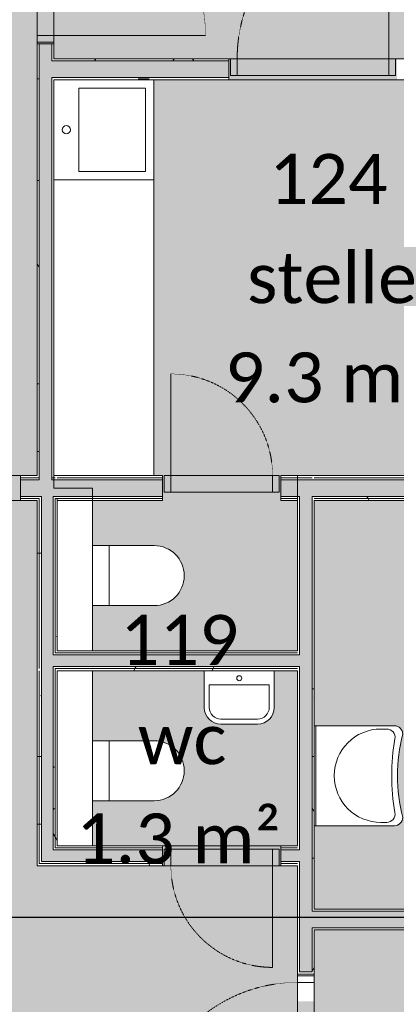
# Model space of a CAD drawing. Header units: millimetres. Extents: x -66110 to 16285, y -16697 to 38719.
# Tile 45 of 55: x -20218 to -17958, y 21679 to 27585. Entities that reach past the tile are written whole.
import ezdxf

# ---------------------------------------------------------------- set-up
doc = ezdxf.new("R2010")
doc.units = ezdxf.units.MM
doc.linetypes.add('Dash 1mm', pattern=[2, 1, -1])
doc.linetypes.add('Overhead', pattern=[3.96875, 2.38125, -1.5875])
for name, color, linetype, lineweight in [('Doors', 7, 'Dash 1mm', 9), ('IfcAnnotation', 7, 'Continuous', 9), ('IfcDoor', 7, 'Continuous', 9), ('IfcWall', 7, 'Continuous', 9), ('Not Exported', 7, 'Continuous', 9)]:
    doc.layers.add(name, color=color, linetype=linetype, lineweight=lineweight)
doc.layers.add('IfcFlowTerminal', color=9, linetype='Continuous', lineweight=9, true_color=0x808080)
doc.layers.add('IfcFurniture', color=9, linetype='Continuous', lineweight=9, true_color=0x808080)
doc.styles.add('Calibri', font='calibri.ttf', dxfattribs={"height": 300})
pattern_1 = [(0, (0, 0), (812.8, 203.2), [67.056, -542.544, 67.056, -542.544, -3251.2]), (0, (0, 0), (812.8, 203.2), [-1219.2, 67.056, -1152.144, 67.056, -542.544, -1422.4]), (0, (0, 0), (812.8, 203.2), [-3048, 67.056, -339.344, 67.056, -948.944]), (120, (304.8, 101.6), (-582.3764, 602.3054), [67.056, -542.544, 67.056, -542.544, -3251.2]), (120, (304.8, 101.6), (-582.3764, 602.3054), [-1219.2, 67.056, -1152.144, 67.056, -542.544, -1422.4]), (120, (304.8, 101.6), (-582.3764, 602.3054), [-3048, 67.056, -339.344, 67.056, -948.944]), (240, (406.4, 508), (-230.4236, -805.5054), [67.056, -542.544, 67.056, -542.544, -3251.2]), (240, (406.4, 508), (-230.4236, -805.5054), [-1219.2, 67.056, -1152.144, 67.056, -542.544, -1422.4]), (240, (406.4, 508), (-230.4236, -805.5054), [-3048, 67.056, -339.344, 67.056, -948.944])]

# ---------------------------------------------------------------- blocks, each defined once
blk = doc.blocks.new('Dør Enkel_Glassfelt - D10x21__Glassfelt-1552425-plan 01 ny 200')
at = {"layer": 'Doors', "linetype": 'Continuous'}
for p, q in [((-455, 50), (-495, 50)), ((-495, 50), (-495, -50)), ((-455, -50), (-455, 50)), ((455, -50), (455, 50)), ((495, 50), (455, 50)), ((495, -50), (495, 50)), ((-495, -50), (-455, -50)), ((455, -50), (495, -50))]:
    blk.add_line(p, q, dxfattribs=at)
at = {"layer": 'Doors', "color": 150, "linetype": 'Continuous', "true_color": 0x0080ff}
blk.add_line((455, -50), (455, -960), dxfattribs=at)
at = {"layer": 'Doors'}
blk.add_arc((455, -50), 910, 180, 270, dxfattribs=at)
at = {"layer": 'IfcDoor'}
for p, q in [((-455, 50), (455, 50)), ((-455, -50), (455, -50))]:
    blk.add_line(p, q, dxfattribs=at)
blk = doc.blocks.new('Servant_HC - vask HC-502272-plan 01 ny 200')
at = {"layer": 'IfcFlowTerminal'}
for p, q in [((300, -20), (-300, -20)), ((-300, -20), (-300, -30)), ((-300, -30), (300, -30)), ((-300, -30), (-300, -500.9)), ((300, -30), (300, -20)), ((300, -500.9), (300, -30)), ((-280, -455), (-280, -420)), ((280, -420), (280, -455))]:
    blk.add_line(p, q, dxfattribs=at)
for centre, radius, start, end in [((0, -420), 280, 360, 180), ((-230, -455), 50, 180, 279.93948), ((230, -455), 50, 260.06052, 360), ((-250, -500.9), 50, 180, 270), ((0, -1544.8), 1024.8, 75.88061, 104.11939), ((0, -1767.5), 1282.5, 80.06052, 99.93948), ((250, -500.9), 50, 270, 360)]:
    blk.add_arc(centre, radius, start, end, dxfattribs=at)
blk = doc.blocks.new('Dør Enkel - D10x21-1891000-plan 01 ny 200')
at = {"layer": 'Doors', "linetype": 'Continuous'}
for p, q in [((455, 62.5), (455, 972.5)), ((-495, -37.5), (-495, 62.5)), ((-495, 62.5), (-455, 62.5)), ((-455, 62.5), (-455, -37.5)), ((455, 62.5), (455, -37.5)), ((455, 62.5), (495, 62.5)), ((495, 62.5), (495, -37.5)), ((-455, -37.5), (-495, -37.5)), ((495, -37.5), (455, -37.5))]:
    blk.add_line(p, q, dxfattribs=at)
at = {"layer": 'Doors'}
blk.add_arc((455, 62.5), 910, 90, 180, dxfattribs=at)
at = {"layer": 'IfcDoor'}
for p, q in [((-455, 62.5), (455, 62.5)), ((-455, -37.5), (455, -37.5))]:
    blk.add_line(p, q, dxfattribs=at)
blk = doc.blocks.new('Dør Enkel_Glassfelt - D10x21__Glassfelt-1556728-plan 01 ny 200')
at = {"layer": 'Doors', "color": 150, "linetype": 'Continuous', "true_color": 0x0080ff}
blk.add_line((455, 50), (455, 960), dxfattribs=at)
at = {"layer": 'Doors', "linetype": 'Continuous'}
for p, q in [((-495, -50), (-495, 50)), ((-495, 50), (-455, 50)), ((-455, 50), (-455, -50)), ((455, 50), (455, -50)), ((455, 50), (495, 50)), ((495, 50), (495, -50)), ((-455, -50), (-495, -50)), ((495, -50), (455, -50))]:
    blk.add_line(p, q, dxfattribs=at)
at = {"layer": 'Doors'}
blk.add_arc((455, 50), 910, 90, 180, dxfattribs=at)
at = {"layer": 'IfcDoor'}
for p, q in [((-455, 50), (455, 50)), ((-455, -50), (455, -50))]:
    blk.add_line(p, q, dxfattribs=at)
blk = doc.blocks.new('_furniture_boks instance - _furniture_boks instance-1987865-plan 01 ny 200')
at = {"layer": 'IfcFurniture'}
blk.add_line((-1187.5, -300), (1187.5, -300), dxfattribs=at)
blk = doc.blocks.new('Dør Enkel - D7x21-1988580-plan 01 ny 200')
at = {"layer": 'Doors', "linetype": 'Continuous'}
for p, q in [((-305, 25), (-345, 25)), ((-345, 25), (-345, -75)), ((-305, -75), (-305, 25)), ((305, -75), (305, 25)), ((345, 25), (305, 25)), ((345, -75), (345, 25)), ((-345, -75), (-305, -75)), ((305, -75), (305, -685)), ((305, -75), (345, -75))]:
    blk.add_line(p, q, dxfattribs=at)
at = {"layer": 'Doors'}
blk.add_arc((305, -75), 610, 180, 270, dxfattribs=at)
at = {"layer": 'IfcDoor'}
for p, q in [((-305, 25), (305, 25)), ((-305, -75), (305, -75))]:
    blk.add_line(p, q, dxfattribs=at)
blk = doc.blocks.new('Toalett - toalett-491429-plan 01 ny 200')
at = {"layer": 'IfcFlowTerminal'}
for p, q in [((-180, 0), (-180, -100)), ((180, -100), (180, 0)), ((180, -100), (-180, -100)), ((-180, -100), (-180, -370)), ((180, -370), (180, -100))]:
    blk.add_line(p, q, dxfattribs=at)
blk.add_arc((0, -370), 180, 180, 360, dxfattribs=at)
blk = doc.blocks.new('Dør Enkel - D7x21-1989979-plan 01 ny 200')
at = {"layer": 'Doors', "linetype": 'Continuous'}
for p, q in [((-305, 40), (-345, 40)), ((-345, 40), (-345, -60)), ((-305, -60), (-305, 40)), ((305, -60), (305, 40)), ((345, 40), (305, 40)), ((345, -60), (345, 40)), ((-345, -60), (-305, -60)), ((305, -60), (305, -670)), ((305, -60), (345, -60))]:
    blk.add_line(p, q, dxfattribs=at)
at = {"layer": 'Doors'}
blk.add_arc((305, -60), 610, 180, 270, dxfattribs=at)
at = {"layer": 'IfcDoor'}
for p, q in [((-305, 40), (305, 40)), ((-305, -60), (305, -60))]:
    blk.add_line(p, q, dxfattribs=at)
blk = doc.blocks.new('Toalett - toalett-2004737-plan 01 ny 200')
at = {"layer": 'IfcFlowTerminal'}
for p, q in [((-180, 370), (-180, 100)), ((180, 100), (180, 370)), ((-180, 100), (180, 100)), ((-180, 100), (-180, 0)), ((180, 0), (180, 100))]:
    blk.add_line(p, q, dxfattribs=at)
blk.add_arc((0, 370), 180, 0, 180, dxfattribs=at)
blk = doc.blocks.new('Servant - vask S m_speil-492726-plan 01 ny 200')
at = {"layer": 'IfcFlowTerminal'}
for p, q in [((-210, -20), (-210, -240)), ((210, -240), (210, -20)), ((-180, -240), (-180, -105)), ((-180, -105), (180, -105)), ((180, -105), (180, -240)), ((110, -310), (-110, -310)), ((-110, -340), (110, -340))]:
    blk.add_line(p, q, dxfattribs=at)
blk.add_circle((0, -65), 15, dxfattribs=at)
for centre, radius, start, end in [((-110, -240), 100, 180, 270), ((-110, -240), 70, 180, 270), ((110, -240), 100, 270, 360), ((110, -240), 70, 270, 360)]:
    blk.add_arc(centre, radius, start, end, dxfattribs=at)
blk = doc.blocks.new('fast_innredning_vask - fast_innredning_vask-1326395-plan 01 ny 200')
at = {"layer": 'IfcAnnotation', "color": 8, "true_color": 0x808080}
for p, q in [((-300, 300), (300, 300)), ((-300, -300), (-300, 300)), ((300, 300), (300, -300)), ((-250, -250), (-250, 150)), ((-250, 150), (250, 150)), ((250, 150), (250, -250)), ((250, -250), (-250, -250)), ((300, -300), (-300, -300))]:
    blk.add_line(p, q, dxfattribs=at)
blk.add_circle((0, 225), 25, dxfattribs=at)

msp = doc.modelspace()

# ---------------------------------------------------------------- hatches: boundary and pattern name
at = {"layer": 'IfcWall', "true_color": 0x787878}
h = msp.add_hatch(dxfattribs=at)
h.set_pattern_fill('FP_1', color=8, style=0, pattern_type=2)
h.set_pattern_definition(pattern_1)
h.paths.add_polyline_path([(-20100, 24850), (-20100, 25890), (-20112.5, 25890), (-20112.5, 24850)])
h.paths.add_polyline_path([(-20100, 26900), (-20100, 27440), (-20112.5, 27440), (-20112.5, 26900)])
h.paths.add_polyline_path([(-20112.5, 28450), (-20100, 28450), (-20100, 32050), (-20112.5, 32050), (-20112.5, 28787.6)])
at = {"layer": 'IfcWall', "true_color": 0xffffcd}
h = msp.add_hatch(color=7, dxfattribs=at)
h.paths.add_polyline_path([(-20084.8, 24825), (-20025, 24825), (-20025, 25890), (-20100, 25890), (-20100, 24825)])
h.paths.add_polyline_path([(-20100, 26900), (-20025, 26900), (-20025, 27440), (-20100, 27440), (-20100, 27225)])
h.paths.add_polyline_path([(-20025, 28450), (-20025, 32050), (-20100, 32050), (-20100, 28450)])
at = {"layer": 'IfcWall', "true_color": 0x787878}
h = msp.add_hatch(dxfattribs=at)
h.set_pattern_fill('FP_1', color=8, style=0, pattern_type=2)
h.set_pattern_definition(pattern_1)
h.paths.add_polyline_path([(-20012.5, 24850), (-20012.5, 25890), (-20025, 25890), (-20025, 24850), (-20017.5, 24850)])
h.paths.add_polyline_path([(-20012.5, 26900), (-20012.5, 27237.5), (-20025, 27237.5), (-20025, 26900)])
h.paths.add_polyline_path([(-20025, 27337.5), (-20012.5, 27337.5), (-20012.5, 27440), (-20025, 27440), (-20025, 27350)])
h.paths.add_polyline_path([(-20012.5, 28450), (-20012.5, 32050), (-20025, 32050), (-20025, 28450)])
h = msp.add_hatch(dxfattribs=at)
h.set_pattern_fill('FP_1', color=8, style=0, pattern_type=2)
h.set_pattern_definition(pattern_1)
h.paths.add_polyline_path([(-18962.5, 27337.5), (-18962.5, 27350), (-20012.5, 27350), (-20012.5, 27337.5), (-19762.9, 27337.5)])
at = {"layer": 'IfcWall', "lineweight": 5, "true_color": 0xffffcd}
for points in [[(-20025, 27237.5), (-18962.5, 27237.5), (-18962.5, 27337.5), (-20025, 27337.5)], [(-20025, 26900), (-20100, 26900), (-20100, 25890), (-20025, 25890)], [(-18462.5, 21872.5), (-18462.5, 24825), (-18537.5, 24825), (-18537.5, 21872.5), (-18475.5, 21872.5)], [(-17175, 24725), (-15687.5, 24725), (-15687.5, 24825), (-18462.5, 24825), (-18462.5, 24725), (-17188.1, 24725)], [(-20087.5, 23705), (-20017.5, 23705), (-20017.5, 24725), (-20087.5, 24725), (-20087.5, 23708.6)], [(-18537.5, 23705), (-18537.5, 23775), (-20017.5, 23775), (-20017.5, 23705), (-18550, 23705)], [(-20017.5, 22535.1), (-20017.5, 23705), (-20087.5, 23705), (-20087.5, 22535.1)]]:
    msp.add_hatch(color=7, dxfattribs=at).paths.add_polyline_path(points)
at = {"layer": 'IfcWall', "true_color": 0x787878}
h = msp.add_hatch(dxfattribs=at)
h.set_pattern_fill('FP_1', color=8, style=0, pattern_type=2)
h.set_pattern_definition(pattern_1)
h.paths.add_polyline_path([(-18962.5, 27225), (-18962.5, 27237.5), (-20012.5, 27237.5), (-20012.5, 27225), (-19762.9, 27225)])
h = msp.add_hatch(dxfattribs=at)
h.set_pattern_fill('FP_1', color=8, style=0, pattern_type=2)
h.set_pattern_definition(pattern_1)
h.paths.add_polyline_path([(-20112.5, 26900), (-20112.5, 25890), (-20100, 25890), (-20100, 26900)])
h = msp.add_hatch(dxfattribs=at)
h.set_pattern_fill('FP_1', color=8, style=0, pattern_type=2)
h.set_pattern_definition(pattern_1)
h.paths.add_polyline_path([(-20025, 26900), (-20025, 25890), (-20012.5, 25890), (-20012.5, 26900)])
h = msp.add_hatch(dxfattribs=at)
h.set_pattern_fill('FP_1', color=8, style=0, pattern_type=2)
h.set_pattern_definition(pattern_1)
h.paths.add_polyline_path([(-24587.5, 24837.5), (-21222.5, 24837.5), (-21222.5, 24850), (-24600, 24850), (-24600, 24837.5)])
h.paths.add_polyline_path([(-20017.5, 24837.5), (-19992.5, 24837.5), (-19992.5, 24850), (-20025, 24850), (-20025, 24837.5)])
h.paths.add_polyline_path([(-20112.5, 24837.5), (-20100, 24837.5), (-20100, 24850), (-20212.5, 24850), (-20212.5, 24837.5)])
h = msp.add_hatch(dxfattribs=at)
h.set_pattern_fill('FP_1', color=8, style=0, pattern_type=2)
h.set_pattern_definition(pattern_1)
h.paths.add_polyline_path([(-23625.2, 24825), (-21222.5, 24825), (-21222.5, 24837.5), (-24600, 24837.5), (-24600, 24825), (-24587.5, 24825)])
h.paths.add_polyline_path([(-20025, 24825), (-20005, 24825), (-20005, 24837.5), (-20025, 24837.5)])
h.paths.add_polyline_path([(-20112.5, 24825), (-20100, 24825), (-20100, 24837.5), (-20212.5, 24837.5), (-20212.5, 24825)])
at = {"layer": 'IfcWall', "true_color": 0xffffcd}
h = msp.add_hatch(color=7, dxfattribs=at)
h.paths.add_polyline_path([(-24587.5, 24725), (-21222.5, 24725), (-21222.5, 24825), (-24600, 24825), (-24600, 24725)])
h.paths.add_polyline_path([(-20025, 24725), (-20017.5, 24725), (-20017.5, 24825), (-20212.5, 24825), (-20212.5, 24725), (-20084.8, 24725)])
at = {"layer": 'IfcWall', "lineweight": 5, "true_color": 0xffffcd}
h = msp.add_hatch(color=7, dxfattribs=at)
h.paths.add_polyline_path([(-19360, 24725), (-19360, 24825), (-20017.5, 24825), (-20017.5, 24725), (-19762.9, 24725)])
h.paths.add_polyline_path([(-18537.5, 24725), (-18537.5, 24825), (-18650, 24825), (-18650, 24725), (-18550, 24725)])
at = {"layer": 'IfcWall', "true_color": 0x787878}
h = msp.add_hatch(dxfattribs=at)
h.set_pattern_fill('FP_1', color=8, style=0, pattern_type=2)
h.set_pattern_definition(pattern_1)
h.paths.add_polyline_path([(-18475.5, 24825), (-18462.5, 24825), (-18462.5, 24837.5), (-18650, 24837.5), (-18650, 24825), (-18537.5, 24825)])
h.paths.add_polyline_path([(-20005, 24825), (-19360, 24825), (-19360, 24837.5), (-20005, 24837.5)])
h = msp.add_hatch(dxfattribs=at)
h.set_pattern_fill('FP_1', color=8, style=0, pattern_type=2)
h.set_pattern_definition(pattern_1)
h.paths.add_polyline_path([(-18462.5, 24837.5), (-18462.5, 24850), (-18650, 24850), (-18650, 24837.5), (-18475.5, 24837.5)])
h.paths.add_polyline_path([(-19762.9, 24837.5), (-19360, 24837.5), (-19360, 24850), (-19992.5, 24850), (-19992.5, 24837.5)])
h = msp.add_hatch(dxfattribs=at)
h.set_pattern_fill('FP_1', color=8, style=0, pattern_type=2)
h.set_pattern_definition(pattern_1)
h.paths.add_polyline_path([(-18462.5, 21860), (-18450, 21860), (-18450, 22137.5), (-18462.5, 22137.5), (-18462.5, 21872.5)])
h.paths.add_polyline_path([(-18450, 22237.5), (-18450, 24725), (-18462.5, 24725), (-18462.5, 22237.5)])
h.paths.add_polyline_path([(-18450, 24825), (-18450, 24850), (-18462.5, 24850), (-18462.5, 24825)])
h = msp.add_hatch(dxfattribs=at)
h.set_pattern_fill('FP_1', color=8, style=0, pattern_type=2)
h.set_pattern_definition(pattern_1)
h.paths.add_polyline_path([(-17270, 24837.5), (-17257.5, 24837.5), (-17257.5, 24850), (-18450, 24850), (-18450, 24837.5), (-17831.8, 24837.5)])
h.paths.add_polyline_path([(-17150, 24837.5), (-15612.5, 24837.5), (-15612.5, 24850), (-17162.5, 24850), (-17162.5, 24837.5)])
h = msp.add_hatch(dxfattribs=at)
h.set_pattern_fill('FP_1', color=8, style=0, pattern_type=2)
h.set_pattern_definition(pattern_1)
h.paths.add_polyline_path([(-17245, 24825), (-17245, 24837.5), (-18450, 24837.5), (-18450, 24825), (-17257.5, 24825)])
h.paths.add_polyline_path([(-17162.5, 24825), (-15612.5, 24825), (-15612.5, 24837.5), (-17175, 24837.5), (-17175, 24825)])
h = msp.add_hatch(dxfattribs=at)
h.set_pattern_fill('FP_1', color=8, style=0, pattern_type=2)
h.set_pattern_definition(pattern_1)
h.paths.add_polyline_path([(-24587.5, 24712.5), (-21222.5, 24712.5), (-21222.5, 24725), (-24600, 24725), (-24600, 24712.5)])
h.paths.add_polyline_path([(-20212.5, 24712.5), (-20087.5, 24712.5), (-20087.5, 24725), (-20212.5, 24725)])
h = msp.add_hatch(dxfattribs=at)
h.set_pattern_fill('FP_1', color=8, style=0, pattern_type=2)
h.set_pattern_definition(pattern_1)
h.paths.add_polyline_path([(-21222.5, 24700), (-21222.5, 24712.5), (-24600, 24712.5), (-24600, 24700), (-22337.8, 24700)])
h.paths.add_polyline_path([(-20100, 24700), (-20100, 24712.5), (-20212.5, 24712.5), (-20212.5, 24700), (-20112.5, 24700)])
h = msp.add_hatch(dxfattribs=at)
h.set_pattern_fill('FP_1', color=8, style=0, pattern_type=2)
h.set_pattern_definition(pattern_1)
h.paths.add_polyline_path([(-20100, 23680), (-20100, 24700), (-20112.5, 24700), (-20112.5, 23680)])
h = msp.add_hatch(dxfattribs=at)
h.set_pattern_fill('FP_1', color=8, style=0, pattern_type=2)
h.set_pattern_definition(pattern_1)
h.paths.add_polyline_path([(-20100, 23692.5), (-20087.5, 23692.5), (-20087.5, 24712.5), (-20100, 24712.5), (-20100, 23705)])
h = msp.add_hatch(dxfattribs=at)
h.set_pattern_fill('FP_1', color=8, style=0, pattern_type=2)
h.set_pattern_definition(pattern_1)
h.paths.add_polyline_path([(-20005, 23775), (-20005, 24725), (-20017.5, 24725), (-20017.5, 23775)])
h = msp.add_hatch(dxfattribs=at)
h.set_pattern_fill('FP_1', color=8, style=0, pattern_type=2)
h.set_pattern_definition(pattern_1)
h.paths.add_polyline_path([(-20005, 24712.5), (-19360, 24712.5), (-19360, 24725), (-20005, 24725)])
h.paths.add_polyline_path([(-18650, 24712.5), (-18550, 24712.5), (-18550, 24725), (-18650, 24725)])
h = msp.add_hatch(dxfattribs=at)
h.set_pattern_fill('FP_1', color=8, style=0, pattern_type=2)
h.set_pattern_definition(pattern_1)
h.paths.add_polyline_path([(-20005, 23787.5), (-19992.5, 23787.5), (-19992.5, 24712.5), (-20005, 24712.5), (-20005, 23800)])
h = msp.add_hatch(dxfattribs=at)
h.set_pattern_fill('FP_1', color=8, style=0, pattern_type=2)
h.set_pattern_definition(pattern_1)
h.paths.add_polyline_path([(-18550, 24700), (-18550, 24712.5), (-18650, 24712.5), (-18650, 24700)])
h.paths.add_polyline_path([(-19992.5, 24700), (-19360, 24700), (-19360, 24712.5), (-19992.5, 24712.5)])
h = msp.add_hatch(dxfattribs=at)
h.set_pattern_fill('FP_1', color=8, style=0, pattern_type=2)
h.set_pattern_definition(pattern_1)
h.paths.add_polyline_path([(-18475.5, 21860), (-18462.5, 21860), (-18462.5, 21872.5), (-18537.5, 21872.5), (-18537.5, 22535.1), (-18550, 22535.1), (-18550, 21860), (-18537.5, 21860)])
h.paths.add_polyline_path([(-18537.5, 22605.1), (-18537.5, 23705), (-18550, 23705), (-18550, 22605.1)])
h.paths.add_polyline_path([(-18550, 23775), (-18537.5, 23775), (-18537.5, 24725), (-18550, 24725), (-18550, 23787.5)])
h = msp.add_hatch(dxfattribs=at)
h.set_pattern_fill('FP_1', color=8, style=0, pattern_type=2)
h.set_pattern_definition(pattern_1)
h.paths.add_polyline_path([(-17175, 24712.5), (-15700, 24712.5), (-15700, 24725), (-18450, 24725), (-18450, 24712.5), (-17188.1, 24712.5)])
h = msp.add_hatch(dxfattribs=at)
h.set_pattern_fill('FP_1', color=8, style=0, pattern_type=2)
h.set_pattern_definition(pattern_1)
h.paths.add_polyline_path([(-17188.1, 24700), (-15700, 24700), (-15700, 24712.5), (-18450, 24712.5), (-18450, 24700), (-17831.8, 24700)])
h = msp.add_hatch(dxfattribs=at)
h.set_pattern_fill('FP_1', color=8, style=0, pattern_type=2)
h.set_pattern_definition(pattern_1)
h.paths.add_polyline_path([(-18550, 23775), (-18550, 23787.5), (-20005, 23787.5), (-20005, 23775), (-19119.2, 23775)])
h = msp.add_hatch(dxfattribs=at)
h.set_pattern_fill('FP_1', color=8, style=0, pattern_type=2)
h.set_pattern_definition(pattern_1)
h.paths.add_polyline_path([(-18550, 23787.5), (-18550, 23800), (-19992.5, 23800), (-19992.5, 23787.5), (-19119.2, 23787.5)])
h = msp.add_hatch(dxfattribs=at)
h.set_pattern_fill('FP_1', color=8, style=0, pattern_type=2)
h.set_pattern_definition(pattern_1)
h.paths.add_polyline_path([(-20087.5, 22522.6), (-20087.5, 23692.5), (-20100, 23692.5), (-20100, 22522.6)])
h = msp.add_hatch(dxfattribs=at)
h.set_pattern_fill('FP_1', color=8, style=0, pattern_type=2)
h.set_pattern_definition(pattern_1)
h.paths.add_polyline_path([(-19119.2, 23692.5), (-18550, 23692.5), (-18550, 23705), (-20017.5, 23705), (-20017.5, 23692.5), (-19762.9, 23692.5)])
h = msp.add_hatch(dxfattribs=at)
h.set_pattern_fill('FP_1', color=8, style=0, pattern_type=2)
h.set_pattern_definition(pattern_1)
h.paths.add_polyline_path([(-20005, 22605.1), (-20005, 23692.5), (-20017.5, 23692.5), (-20017.5, 22605.1)])
h = msp.add_hatch(dxfattribs=at)
h.set_pattern_fill('FP_1', color=8, style=0, pattern_type=2)
h.set_pattern_definition(pattern_1)
h.paths.add_polyline_path([(-20005, 23680), (-18550, 23680), (-18550, 23692.5), (-20005, 23692.5)])
h = msp.add_hatch(dxfattribs=at)
h.set_pattern_fill('FP_1', color=8, style=0, pattern_type=2)
h.set_pattern_definition(pattern_1)
h.paths.add_polyline_path([(-20100, 22510.1), (-20100, 23680), (-20112.5, 23680), (-20112.5, 22510.1)])
h = msp.add_hatch(dxfattribs=at)
h.set_pattern_fill('FP_1', color=8, style=0, pattern_type=2)
h.set_pattern_definition(pattern_1)
h.paths.add_polyline_path([(-20005, 22617.6), (-19992.5, 22617.6), (-19992.5, 23680), (-20005, 23680), (-20005, 22630.1)])
h = msp.add_hatch(dxfattribs=at)
h.set_pattern_fill('FP_1', color=8, style=0, pattern_type=2)
h.set_pattern_definition(pattern_1)
h.paths.add_polyline_path([(-18650, 22617.6), (-18550, 22617.6), (-18550, 22630.1), (-18650, 22630.1)])
h.paths.add_polyline_path([(-19762.9, 22617.6), (-19360, 22617.6), (-19360, 22630.1), (-19992.5, 22630.1), (-19992.5, 22617.6)])
at = {"layer": 'IfcWall', "lineweight": 5, "true_color": 0xffffcd}
h = msp.add_hatch(color=7, dxfattribs=at)
h.paths.add_polyline_path([(-20005, 22535.1), (-19360, 22535.1), (-19360, 22605.1), (-20017.5, 22605.1), (-20017.5, 22535.1)])
h.paths.add_polyline_path([(-18550, 22535.1), (-18537.5, 22535.1), (-18537.5, 22605.1), (-18650, 22605.1), (-18650, 22535.1)])
at = {"layer": 'IfcWall', "true_color": 0x787878}
h = msp.add_hatch(dxfattribs=at)
h.set_pattern_fill('FP_1', color=8, style=0, pattern_type=2)
h.set_pattern_definition(pattern_1)
h.paths.add_polyline_path([(-18650, 22605.1), (-18550, 22605.1), (-18550, 22617.6), (-18650, 22617.6)])
h.paths.add_polyline_path([(-19992.5, 22605.1), (-19360, 22605.1), (-19360, 22617.6), (-20005, 22617.6), (-20005, 22605.1)])
h = msp.add_hatch(dxfattribs=at)
h.set_pattern_fill('FP_1', color=8, style=0, pattern_type=2)
h.set_pattern_definition(pattern_1)
h.paths.add_polyline_path([(-20087.5, 22510.1), (-19360, 22510.1), (-19360, 22522.6), (-20100, 22522.6), (-20100, 22510.1)])
h.paths.add_polyline_path([(-18650, 22510.1), (-18550, 22510.1), (-18550, 22522.6), (-18650, 22522.6)])
h = msp.add_hatch(dxfattribs=at)
h.set_pattern_fill('FP_1', color=8, style=0, pattern_type=2)
h.set_pattern_definition(pattern_1)
h.paths.add_polyline_path([(-18550, 22522.6), (-18550, 22535.1), (-18650, 22535.1), (-18650, 22522.6)])
h.paths.add_polyline_path([(-20017.5, 22522.6), (-19360, 22522.6), (-19360, 22535.1), (-20087.5, 22535.1), (-20087.5, 22522.6)])
at = {"layer": 'IfcWall', "true_color": 0xffffcd}
msp.add_hatch(color=7, dxfattribs=at).paths.add_polyline_path([(-18450, 22137.5), (-15687.5, 22137.5), (-15687.5, 22237.5), (-18462.5, 22237.5), (-18462.5, 22137.5)])
at = {"layer": 'IfcWall', "true_color": 0x787878}
h = msp.add_hatch(dxfattribs=at)
h.set_pattern_fill('FP_1', color=8, style=0, pattern_type=2)
h.set_pattern_definition(pattern_1)
h.paths.add_polyline_path([(-18450, 22237.5), (-15700, 22237.5), (-15700, 22250), (-18450, 22250)])
h = msp.add_hatch(dxfattribs=at)
h.set_pattern_fill('FP_1', color=8, style=0, pattern_type=2)
h.set_pattern_definition(pattern_1)
h.paths.add_polyline_path([(-15700, 22125), (-15612.5, 22125), (-15612.5, 22137.5), (-18450, 22137.5), (-18450, 22125), (-17188.1, 22125)])
at = {"layer": 'Not Exported', "true_color": 0xdee9dc}
h = msp.add_hatch(color=254, dxfattribs=at)
h.paths.add_polyline_path([(-21050.3, 24775), (-20212.5, 24775), (-20212.5, 24850), (-20112.5, 24850), (-20112.5, 27440), (-20062.5, 27440), (-20062.5, 28450), (-20112.5, 28450), (-20112.5, 28787.6), (-20712.5, 28787.6), (-20712.5, 32387.6), (-24587.5, 32387.6), (-24587.5, 28160), (-24695.8, 28160), (-24695.8, 27150), (-24587.5, 27150), (-24587.5, 24850), (-21222.5, 24850), (-21222.5, 24775)])
h.paths.add_polyline_path([(-23128.7, 25500.9), (-23174, 25506.9), (-23216.2, 25524.3), (-23252.4, 25552.2), (-23280.3, 25588.4), (-23297.7, 25630.6), (-23303.7, 25675.9), (-23297.7, 25721.2), (-23285.8, 25750), (-23451.6, 25750), (-23439.7, 25721.2), (-23433.7, 25675.9), (-23439.7, 25630.6), (-23457.1, 25588.4), (-23485, 25552.2), (-23521.2, 25524.3), (-23563.4, 25506.9), (-23608.7, 25500.9), (-23654, 25506.9), (-23696.2, 25524.3), (-23732.4, 25552.2), (-23760.3, 25588.4), (-23777.7, 25630.6), (-23783.7, 25675.9), (-23777.7, 25721.2), (-23765.8, 25750), (-23978, 25750), (-23978, 25962.2), (-24006.8, 25950.3), (-24052.1, 25944.3), (-24097.4, 25950.3), (-24139.6, 25967.7), (-24175.8, 25995.6), (-24203.7, 26031.8), (-24221.1, 26074), (-24227.1, 26119.3), (-24221.1, 26164.6), (-24203.7, 26206.8), (-24175.8, 26243), (-24139.6, 26270.9), (-24097.4, 26288.3), (-24052.1, 26294.3), (-24006.8, 26288.3), (-23978, 26276.4), (-23978, 26442.2), (-24006.8, 26430.3), (-24052.1, 26424.3), (-24097.4, 26430.3), (-24139.6, 26447.7), (-24175.8, 26475.6), (-24203.7, 26511.8), (-24221.1, 26554), (-24227.1, 26599.3), (-24221.1, 26644.6), (-24203.7, 26686.8), (-24175.8, 26723), (-24139.6, 26750.9), (-24097.4, 26768.3), (-24052.1, 26774.3), (-24006.8, 26768.3), (-23978, 26756.4), (-23978, 26950), (-23744.4, 26950), (-23756.3, 26978.8), (-23762.3, 27024.1), (-23756.3, 27069.4), (-23738.9, 27111.6), (-23711, 27147.8), (-23671.4, 27177), (-23625.2, 27194.1), (-23587.3, 27199.1), (-23542, 27193.1), (-23499.8, 27175.7), (-23463.6, 27147.8), (-23435.7, 27111.6), (-23418.3, 27069.4), (-23412.3, 27024.1), (-23418.3, 26978.8), (-23430.2, 26950), (-23264.4, 26950), (-23276.3, 26978.8), (-23282.3, 27024.1), (-23276.3, 27069.4), (-23258.9, 27111.6), (-23231, 27147.8), (-23194.8, 27175.7), (-23152.6, 27193.1), (-23107.3, 27199.1), (-23062, 27193.1), (-23019.8, 27175.7), (-22981.5, 27145.1), (-22955.7, 27111.6), (-22938.3, 27069.4), (-22932.3, 27024.1), (-22938.3, 26978.8), (-22950.2, 26950), (-22778, 26950), (-22778, 26737.8), (-22749.2, 26749.7), (-22703.9, 26755.7), (-22658.6, 26749.7), (-22616.4, 26732.3), (-22580.2, 26704.4), (-22552.3, 26668.2), (-22534.9, 26626), (-22528.9, 26580.7), (-22534.9, 26535.4), (-22552.3, 26493.2), (-22580.2, 26457), (-22616.4, 26429.1), (-22658.6, 26411.7), (-22703.9, 26405.7), (-22749.2, 26411.7), (-22778, 26423.6), (-22778, 26257.8), (-22749.2, 26269.7), (-22703.9, 26275.7), (-22658.6, 26269.7), (-22616.4, 26252.3), (-22580.2, 26224.4), (-22552.3, 26188.2), (-22534.9, 26146), (-22528.9, 26100.7), (-22534.9, 26055.4), (-22552.3, 26013.2), (-22581.9, 25975.7), (-22616.4, 25949.1), (-22658.6, 25931.7), (-22703.9, 25925.7), (-22749.2, 25931.7), (-22778, 25943.6), (-22778, 25750), (-22971.6, 25750), (-22959.7, 25721.2), (-22953.7, 25675.9), (-22959.7, 25630.6), (-22977.1, 25588.4), (-23005, 25552.2), (-23041.2, 25524.3), (-23083.4, 25506.9)])
h.paths.add_polyline_path([(-23128.7, 27940.3), (-23174, 27946.2), (-23216.2, 27963.7), (-23252.4, 27991.5), (-23280.3, 28027.8), (-23297.7, 28070), (-23303.7, 28115.3), (-23297.7, 28160.5), (-23285.8, 28189.4), (-23451.6, 28189.4), (-23439.7, 28160.5), (-23433.7, 28115.3), (-23439.7, 28070), (-23457.1, 28027.8), (-23485, 27991.5), (-23521.2, 27963.7), (-23563.4, 27946.2), (-23608.7, 27940.3), (-23654, 27946.2), (-23696.2, 27963.7), (-23732.4, 27991.5), (-23760.3, 28027.8), (-23777.7, 28070), (-23783.7, 28115.3), (-23777.7, 28160.5), (-23765.8, 28189.4), (-23978, 28189.4), (-23978, 28401.5), (-24006.8, 28389.6), (-24052.1, 28383.6), (-24097.4, 28389.6), (-24139.6, 28407.1), (-24175.8, 28434.9), (-24203.7, 28471.1), (-24221.1, 28513.4), (-24227.1, 28558.6), (-24221.1, 28603.9), (-24203.7, 28646.1), (-24175.8, 28682.4), (-24139.6, 28710.2), (-24097.4, 28727.7), (-24052.1, 28733.6), (-24006.8, 28727.7), (-23978, 28715.8), (-23978, 28881.5), (-24006.8, 28869.6), (-24052.1, 28863.6), (-24097.4, 28869.6), (-24139.6, 28887.1), (-24175.8, 28914.9), (-24203.7, 28951.1), (-24221.1, 28993.4), (-24227.1, 29038.6), (-24221.1, 29083.9), (-24203.7, 29126.1), (-24175.8, 29162.4), (-24139.6, 29190.2), (-24097.4, 29207.7), (-24052.1, 29213.6), (-24006.8, 29207.7), (-23978, 29195.8), (-23978, 29389.4), (-23744.4, 29389.4), (-23756.3, 29418.2), (-23762.3, 29463.4), (-23756.3, 29508.7), (-23738.9, 29550.9), (-23711, 29587.2), (-23674.8, 29615), (-23625.2, 29633.5), (-23587.3, 29638.4), (-23542, 29632.5), (-23499.8, 29615), (-23463.6, 29587.2), (-23435.7, 29550.9), (-23418.3, 29508.7), (-23412.3, 29463.4), (-23418.3, 29418.2), (-23430.2, 29389.4), (-23264.4, 29389.4), (-23276.3, 29418.2), (-23282.3, 29463.4), (-23276.3, 29508.7), (-23258.9, 29550.9), (-23231, 29587.2), (-23194.8, 29615), (-23152.6, 29632.5), (-23107.3, 29638.4), (-23062, 29632.5), (-23019.8, 29615), (-22983.6, 29587.2), (-22955.7, 29550.9), (-22938.3, 29508.7), (-22932.3, 29463.4), (-22938.3, 29418.2), (-22950.2, 29389.4), (-22778, 29389.4), (-22778, 29177.2), (-22749.2, 29189.1), (-22703.9, 29195.1), (-22658.6, 29189.1), (-22616.4, 29171.6), (-22580.2, 29143.8), (-22552.3, 29107.6), (-22534.9, 29065.3), (-22528.9, 29020.1), (-22534.9, 28974.8), (-22552.3, 28932.6), (-22580.2, 28896.3), (-22616.4, 28868.5), (-22658.6, 28851), (-22703.9, 28845.1), (-22749.2, 28851), (-22778, 28862.9), (-22778, 28697.2), (-22749.2, 28709.1), (-22703.9, 28715.1), (-22658.6, 28709.1), (-22616.4, 28691.6), (-22580.2, 28663.8), (-22552.3, 28627.6), (-22534.9, 28585.3), (-22528.9, 28540.1), (-22534.9, 28494.8), (-22552.3, 28452.6), (-22580.2, 28416.3), (-22616.4, 28388.5), (-22658.6, 28371), (-22703.9, 28365.1), (-22749.2, 28371), (-22778, 28382.9), (-22778, 28189.4), (-22971.6, 28189.4), (-22959.7, 28160.5), (-22953.7, 28115.3), (-22959.7, 28070), (-22981.5, 28022.1), (-23005, 27991.5), (-23041.2, 27963.7), (-23083.4, 27946.2)])
at = {"layer": 'Not Exported', "true_color": 0xedfae6}
for points in [[(-14000, 24775), (-14000, 24850), (-13950, 24850), (-13950, 25700), (-13900, 25700), (-13900, 26710), (-13950, 26710.6), (-13950, 27450), (-13900, 27450), (-13900, 28460), (-13950, 28460), (-13950, 28750), (-14000, 28750), (-14000, 29387.6), (-14550, 29387.6), (-14550, 32387.6), (-16869.6, 32387.6), (-16869.6, 29387.6), (-17419.6, 29387.6), (-17419.6, 29240.1), (-18202.5, 29240.1), (-18202.5, 29360.1), (-19412.5, 29360.1), (-19412.5, 28787.6), (-20012.5, 28787.6), (-20012.5, 28450), (-20062.5, 28450), (-20062.5, 27440), (-20012.5, 27440), (-20012.5, 27350), (-18962.5, 27350), (-18962.5, 27287.5), (-17952.5, 27287.5), (-17952.5, 27350), (-17689.6, 27350), (-17689.6, 27500), (-15889.6, 27500), (-15889.6, 27350), (-15600, 27350), (-15600, 27175), (-15650, 27175), (-15650, 26365), (-15600, 26365), (-15600, 24850), (-15010, 24850), (-15010, 24775), (-14613.2, 24775)], [(-18347, 10712.5), (-15312.5, 10712.5), (-15312.5, 12312.5), (-12462.5, 12312.5), (-12462.5, 16420), (-12354.3, 16420), (-12354.3, 18230), (-12462.5, 18230), (-12462.5, 18612.5), (-12375, 18612.5), (-12375, 21587.6), (-13950, 21587.6), (-13950, 22800), (-13900, 22800), (-13900, 23810), (-13950, 23810), (-13950.7, 24700), (-14000, 24700), (-14000, 24775), (-15010, 24775), (-15010, 24700), (-15600, 24700), (-15600, 23500), (-15650, 23500), (-15650, 22490), (-15600, 22490), (-15600, 22125), (-18450, 22125), (-18450, 21695.8), (-18500, 21695.8), (-18500, 20850), (-18450, 20850), (-18450, 18760), (-18500, 18760), (-18500, 17750), (-18450, 17750), (-18450, 16400), (-18500, 16400), (-18500, 14590), (-18450, 14590), (-18450, 12450), (-18500, 12450), (-18500, 11440), (-18450, 11440), (-18450, 10712.5)]]:
    msp.add_hatch(color=7, dxfattribs=at).paths.add_polyline_path(points)
at = {"layer": 'Not Exported', "true_color": 0xe6f3fa}
for points in [[(-19410, 23800), (-18550, 23800), (-18550, 24700), (-18650, 24700), (-18650, 24850), (-17270, 24850), (-17270, 24900), (-17150, 24900), (-17150, 24850), (-15912.5, 24850), (-15912.5, 25120), (-16282.5, 25120), (-16329.1, 25126.1), (-16372.5, 25144.1), (-16409.8, 25172.7), (-16438.4, 25210), (-16456.4, 25253.4), (-16462.5, 25300), (-16456.4, 25346.6), (-16438.4, 25390), (-16409.8, 25427.3), (-16372.5, 25455.9), (-16329.1, 25473.9), (-16282.5, 25480), (-15912.5, 25480), (-15912.5, 25850), (-17150, 25850), (-17150, 25610), (-17270, 25610), (-17270, 25970), (-17632.9, 25971.7), (-17645, 25976.7), (-17655.4, 25984.6), (-17665.4, 26000), (-17669.3, 26014.8), (-17670, 26020), (-17668.3, 27132.9), (-17663.3, 27145), (-17655.4, 27155.4), (-17640, 27165.4), (-17625.2, 27169.3), (-17620, 27170), (-17270, 27170), (-17270, 27225), (-17952.5, 27225), (-17952.5, 27287.5), (-18962.5, 27287.5), (-18962.5, 27225), (-19412.5, 27225), (-19412.5, 24850), (-19360, 24850), (-19360, 24700), (-19780, 24700), (-19780, 24430), (-19410, 24430), (-19363.4, 24423.9), (-19320, 24405.9), (-19282.7, 24377.3), (-19254.1, 24340), (-19235.1, 24288.9), (-19230, 24250), (-19236.1, 24203.4), (-19254.1, 24160), (-19282.7, 24122.7), (-19320, 24094.1), (-19363.4, 24076.1), (-19410, 24070), (-19780, 24070), (-19780, 23800), (-19680, 23800)], [(-18450, 22250), (-17400, 22250), (-17400, 22500), (-16700, 22500), (-16700, 22250), (-15700, 22250), (-15700, 22490), (-15650, 22490), (-15650, 23500), (-15700, 23500), (-15700, 24487.5), (-16464.9, 24487.5), (-16464.9, 24341.4), (-16482, 24341.4), (-16484, 23656.2), (-16488.3, 23649.2), (-16495.3, 23639.9), (-16498.5, 23640.1), (-16501.9, 23645.5), (-16512, 23646.7), (-16516.4, 23657.8), (-16518, 23720.5), (-16518, 24341.4), (-16535.1, 24343.7), (-16535.1, 24487.5), (-16620, 24487.5), (-16620, 23967.5), (-16626.1, 23920.9), (-16644.1, 23877.5), (-16672.7, 23840.2), (-16710, 23811.6), (-16753.4, 23793.6), (-16800, 23787.5), (-16846.6, 23793.6), (-16890, 23811.6), (-16927.3, 23840.2), (-16955.9, 23877.5), (-16974.1, 23923), (-16980, 23967.5), (-16980, 24487.5), (-17064.9, 24487.5), (-17064.9, 24341.4), (-17082, 24341.4), (-17084, 23656.2), (-17088.3, 23649.2), (-17095.3, 23639.9), (-17098.5, 23640.1), (-17101.9, 23645.5), (-17112, 23646.7), (-17116.4, 23657.8), (-17118, 23720.5), (-17118, 24341.4), (-17135.1, 24343.7), (-17135.1, 24487.5), (-17250, 24487.5), (-17250, 24700), (-18450, 24700), (-18450, 23350), (-17956.1, 23348.3), (-17944.1, 23343.3), (-17929.6, 23330), (-17925.3, 23323.9), (-17920.8, 23312.9), (-17919.9, 23296), (-17938.8, 23201), (-17948.8, 23100.5), (-17948.8, 22999.5), (-17938.8, 22899), (-17919.1, 22800), (-17920.8, 22787.1), (-17929.6, 22770), (-17933.7, 22764.6), (-17944.1, 22756.7), (-17956.1, 22751.7), (-17981, 22750), (-18450, 22750), (-18450, 22422)], [(-18650, 22570.1), (-18650, 22630.1), (-18550, 22630.1), (-18550, 23680), (-18690, 23680), (-18690, 23460), (-18693.4, 23434.1), (-18703.4, 23410), (-18720, 23388.7), (-18740.5, 23373.2), (-18771.9, 23362.4), (-18797.4, 23360), (-19010, 23360), (-19035.9, 23363.4), (-19060, 23373.4), (-19081.3, 23390), (-19096.8, 23410.5), (-19107.6, 23441.9), (-19110, 23460), (-19110, 23680), (-19780, 23680), (-19780, 23260.1), (-19410, 23260.1), (-19363.4, 23254), (-19320, 23236), (-19282.7, 23207.4), (-19254.1, 23170.1), (-19236.1, 23126.7), (-19230, 23080.1), (-19236.1, 23033.5), (-19254.1, 22990.1), (-19282.7, 22952.8), (-19320, 22924.2), (-19363.4, 22906.2), (-19410, 22900.1), (-19780, 22900.1), (-19780, 22630.1), (-19360, 22630.1), (-19360, 22570.1), (-19119.2, 22570.1)]]:
    msp.add_hatch(color=7, dxfattribs=at).paths.add_polyline_path(points)
at = {"layer": 'Not Exported', "true_color": 0xedfae6}
h = msp.add_hatch(color=7, dxfattribs=at)
h.paths.add_polyline_path([(-22337.8, 20735.5), (-22245, 20735.5), (-22245, 20785.5), (-21662.5, 20785.5), (-21662.5, 21762.6), (-21487.5, 21762.6), (-21487.5, 20785.5), (-18550, 20785.5), (-18550, 20850), (-18500, 20850), (-18500, 21695.8), (-18550, 21695.8), (-18550, 22510.1), (-18650, 22510.1), (-18650, 22570.1), (-19360, 22570.1), (-19360, 22510.1), (-20112.5, 22510.1), (-20112.5, 24700), (-20212.5, 24700), (-20212.5, 24775), (-21222.5, 24775), (-21222.5, 24700), (-24587.5, 24700), (-24587.5, 20785.5), (-23255, 20785.5), (-23255, 20735.5)])
h.paths.add_polyline_path([(-20200, 20800), (-21400, 20800), (-21398.3, 21162.9), (-21393.3, 21175), (-21385.4, 21185.4), (-21367.3, 21196.5), (-21355.2, 21199.3), (-21350, 21200), (-20235.9, 21197.8), (-20225, 21193.3), (-20214.6, 21185.4), (-20204.6, 21170), (-20200.7, 21155.2), (-20200, 21150), (-20200, 20885)])
h.paths.add_polyline_path([(-20230.7, 21155.2), (-20237.1, 21165.1), (-20235.9, 21161.9), (-20232.7, 21157.8)])

# ---------------------------------------------------------------- linework, layer by layer
at = {"layer": 'IfcAnnotation', "linetype": 'Overhead', "lineweight": 25}
msp.add_line((-11850, 22200), (-22100, 22200), dxfattribs=at)
at = {"layer": 'IfcWall', "lineweight": 18}
for p, q in [((-20012.5, 27440), (-20112.5, 27440)), ((-20112.5, 27440), (-20112.5, 24850)), ((-20012.5, 27350), (-20012.5, 27440)), ((-18962.5, 27350), (-20012.5, 27350)), ((-18962.5, 27225), (-18962.5, 27350)), ((-20012.5, 24850), (-20012.5, 27225)), ((-20012.5, 27225), (-18962.5, 27225)), ((-20112.5, 24850), (-20212.5, 24850)), ((-20212.5, 24850), (-20212.5, 24700)), ((-19360, 24850), (-20012.5, 24850)), ((-19360, 24700), (-19360, 24850)), ((-17270, 24850), (-18650, 24850)), ((-18650, 24850), (-18650, 24700)), ((-20212.5, 24700), (-20112.5, 24700)), ((-20112.5, 24700), (-20112.5, 22510.1)), ((-19992.5, 23800), (-19992.5, 24700)), ((-19992.5, 24700), (-19360, 24700)), ((-18650, 24700), (-18550, 24700)), ((-18550, 24700), (-18550, 23800)), ((-18450, 24700), (-15700, 24700)), ((-18450, 23350), (-18450, 24700)), ((-18550, 23800), (-19992.5, 23800)), ((-19992.5, 23680), (-18550, 23680)), ((-19992.5, 22630.1), (-19992.5, 23680)), ((-18550, 23680), (-18550, 22630.1)), ((-18450, 22250), (-18450, 22750)), ((-19360, 22630.1), (-19992.5, 22630.1)), ((-19360, 22510.1), (-19360, 22630.1)), ((-18550, 22630.1), (-18650, 22630.1)), ((-18650, 22630.1), (-18650, 22510.1)), ((-20112.5, 22510.1), (-19360, 22510.1)), ((-18650, 22510.1), (-18550, 22510.1)), ((-18550, 22510.1), (-18550, 21860)), ((-17400, 22250), (-18450, 22250)), ((-18450, 22125), (-15600, 22125)), ((-18450, 21860), (-18450, 22125)), ((-18550, 21860), (-18450, 21860))]:
    msp.add_line(p, q, dxfattribs=at)
at = {"layer": 'IfcWall'}
for p, q in [((-20100, 24825), (-20100, 27440)), ((-20025, 27337.5), (-20025, 27440)), ((-20025, 27337.5), (-18962.5, 27337.5)), ((-20025, 24825), (-20025, 27237.5)), ((-20025, 27237.5), (-18962.5, 27237.5)), ((-20100, 24837.5), (-20212.5, 24837.5)), ((-20100, 24825), (-20212.5, 24825)), ((-20005, 24837.5), (-20025, 24837.5)), ((-19360, 24825), (-20025, 24825)), ((-19360, 24837.5), (-19992.5, 24837.5)), ((-18462.5, 24837.5), (-18650, 24837.5)), ((-17245, 24825), (-18650, 24825)), ((-17257.5, 24837.5), (-18450, 24837.5)), ((-20087.5, 24725), (-20212.5, 24725)), ((-20100, 24712.5), (-20212.5, 24712.5)), ((-20100, 23692.5), (-20100, 24712.5)), ((-20087.5, 22535.1), (-20087.5, 24725)), ((-20017.5, 23775), (-20017.5, 24725)), ((-19360, 24725), (-20017.5, 24725)), ((-20005, 23787.5), (-20005, 24712.5)), ((-19360, 24712.5), (-20005, 24712.5)), ((-19992.5, 24700), (-19992.5, 24712.5)), ((-19780, 24700), (-19780, 23800)), ((-18550, 24725), (-18650, 24725)), ((-18550, 24712.5), (-18650, 24712.5)), ((-18550, 24725), (-18537.5, 24725)), ((-18537.5, 24725), (-18537.5, 23775)), ((-15687.5, 24725), (-18462.5, 24725)), ((-18462.5, 24725), (-18462.5, 22237.5)), ((-15700, 24712.5), (-18450, 24712.5)), ((-18537.5, 23775), (-20017.5, 23775)), ((-18550, 23787.5), (-20005, 23787.5)), ((-18537.5, 23705), (-20017.5, 23705)), ((-20017.5, 22605.1), (-20017.5, 23705)), ((-18550, 23692.5), (-20005, 23692.5)), ((-20005, 22617.6), (-20005, 23692.5)), ((-18537.5, 23705), (-18537.5, 22605.1)), ((-20100, 22522.6), (-20100, 23680)), ((-19780, 23680), (-19780, 22630.1)), ((-19360, 22605.1), (-20017.5, 22605.1)), ((-19360, 22617.6), (-20005, 22617.6)), ((-18550, 22617.6), (-18650, 22617.6)), ((-18537.5, 22605.1), (-18650, 22605.1)), ((-19360, 22522.6), (-20100, 22522.6)), ((-19360, 22535.1), (-20087.5, 22535.1)), ((-18537.5, 22535.1), (-18650, 22535.1)), ((-18550, 22522.6), (-18650, 22522.6)), ((-18537.5, 22535.1), (-18537.5, 21872.5)), ((-18462.5, 22237.5), (-15687.5, 22237.5)), ((-18462.5, 22137.5), (-15612.5, 22137.5)), ((-18462.5, 22137.5), (-18462.5, 21872.5)), ((-18537.5, 21872.5), (-18462.5, 21872.5))]:
    msp.add_line(p, q, dxfattribs=at)
at = {"layer": 'Not Exported', "flags": 128}
for points in [[(-24587.5, 32387.6), (-24587.5, 24850), (-20112.5, 24850), (-20112.5, 27287.5), (-20112.5, 29360.1), (-20112.5, 31992.7), (-20112.5, 32145.8), (-20112.5, 32387.6)], [(-14000, 32387.6), (-17419.6, 32387.6), (-17419.6, 29360.1), (-17419.6, 29240.1), (-18202.5, 29240.1), (-18202.5, 29360.1), (-20012.5, 29360.1), (-20012.5, 27350), (-18500, 27350), (-18450, 27350), (-17043.8, 27350), (-15600, 27350), (-15600, 25910), (-15600, 24850), (-13950, 24850), (-13950, 25350), (-13950, 27337.5), (-13950, 28750), (-14000, 28750)], [(-20012.5, 27225), (-20012.5, 24775), (-19780, 24775), (-19780, 23800), (-18550, 23800), (-18550, 24850), (-15912.5, 24850), (-15912.5, 25850), (-17043.8, 25850), (-17210, 25850), (-17210, 25970), (-17150, 25970), (-17150, 27225), (-18450, 27225), (-18500, 27225)], [(-24587.5, 24700), (-24587.5, 20785.5), (-21662.5, 20785.5), (-21662.5, 21762.6), (-21487.5, 21762.6), (-21487.5, 20785.5), (-18550, 20785.5), (-18550, 21695.8), (-18550, 21860), (-18550, 22187.5), (-18550, 22510.1), (-19886.3, 22510.1), (-20112.5, 22510.1), (-20112.5, 23740), (-20112.5, 24700)], [(-12462.5, 12312.5), (-12462.5, 18504.3), (-12462.5, 21587.6), (-13950, 21587.6), (-13950, 24700), (-15600, 24700), (-15600, 22125), (-18450, 22125), (-18450, 21860), (-18450, 21695.8), (-18450, 20735.5), (-18450, 17650), (-18450, 12550), (-18450, 10712.5), (-15312.5, 10712.5), (-15312.5, 12312.5)], [(-18450, 22250), (-15700, 22250), (-15700, 24698.4), (-15700, 24700), (-15806.3, 24700), (-18450, 24700), (-18450, 23740), (-18450, 22570.1)], [(-18550, 23680), (-19780, 23680), (-19780, 22630.1), (-18550, 22630.1)]]:
    msp.add_lwpolyline(points, close=True, dxfattribs=at)

# ---------------------------------------------------------------- block references
at = {"layer": 'IfcAnnotation', "color": 8, "true_color": 0x808080, "rotation": 89.99999999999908}
msp.add_blockref('fast_innredning_vask - fast_innredning_vask-1326395-plan 01 ny 200', (-19712.5, 26925), dxfattribs=at)
at = {"layer": 'IfcDoor'}
for name, p, rotation in [('Dør Enkel_Glassfelt - D10x21__Glassfelt-1556728-plan 01 ny 200', (-20062.5, 27945), 269.9999999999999), ('Dør Enkel - D7x21-1988580-plan 01 ny 200', (-19005, 24775), 180), ('Dør Enkel_Glassfelt - D10x21__Glassfelt-1552425-plan 01 ny 200', (-18500, 21355), 269.9999999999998)]:
    msp.add_blockref(name, p, dxfattribs=dict(at, rotation=rotation))
for name, p in [('Dør Enkel - D10x21-1891000-plan 01 ny 200', (-18457.5, 27287.5)), ('Dør Enkel - D7x21-1989979-plan 01 ny 200', (-19005, 22570.1))]:
    msp.add_blockref(name, p, dxfattribs=at)
at = {"layer": 'IfcFlowTerminal'}
for name, p, rotation in [('Toalett - toalett-491429-plan 01 ny 200', (-19780, 24250), 89.99999999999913), ('Servant_HC - vask HC-502272-plan 01 ny 200', (-18470, 23050), 89.99999999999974), ('Toalett - toalett-2004737-plan 01 ny 200', (-19780, 23080.1), 269.9999999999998)]:
    msp.add_blockref(name, p, dxfattribs=dict(at, rotation=rotation))
msp.add_blockref('Servant - vask S m_speil-492726-plan 01 ny 200', (-18900, 23700), dxfattribs=at)
at = {"layer": 'IfcFurniture', "rotation": 89.99999999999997}
msp.add_blockref('_furniture_boks instance - _furniture_boks instance-1987865-plan 01 ny 200', (-19712.5, 26037.5), dxfattribs=at)

# ---------------------------------------------------------------- texts
at = {"layer": 'Not Exported', "char_height": 300, "attachment_point": 1, "style": 'Calibri'}
for s, insert, width in [('124', (-18721.3, 26779.8), 913.924), ('stelle', (-18853.6, 26184.5), 1250.632), ('9.3 m²', (-18985.9, 25589.2), 1555.274), ('119', (-19614.6, 24014.1), 913.924), ('wc', (-19508.8, 23418.8), 673.417), ('1.3 m²', (-19879.2, 22823.5), 1555.274)]:
    msp.add_mtext(s, dxfattribs=dict(at, insert=insert, width=width))

doc.saveas('drawing.dxf')
